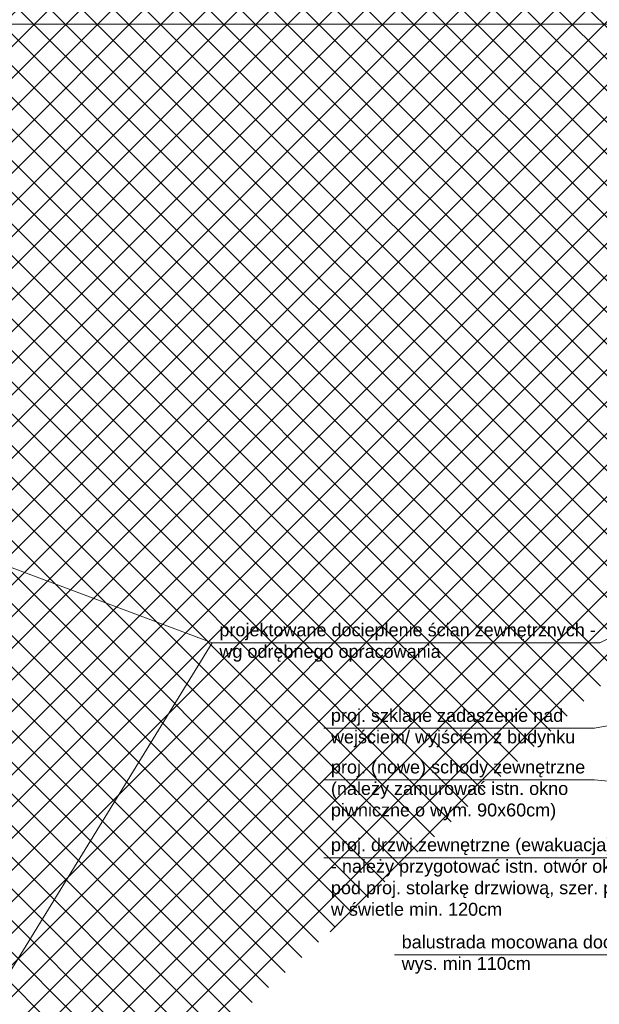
# Model space of a CAD drawing. Header units: millimetres. Extents: x 1385 to 11131, y 1971 to 6171.
# Tile 22 of 28: x 3714 to 4523, y 4090 to 5464. Entities that reach past the tile are written whole.
import ezdxf

# ---------------------------------------------------------------- set-up
doc = ezdxf.new("R2010")
doc.units = ezdxf.units.MM
doc.linetypes.add('{ Half Dash }', pattern=[0])
for name, color, linetype, lineweight in [('A_opisy', 81, 'Continuous', 13), ('A_ściany istniejące hatch', 82, 'Continuous', 9), ('opis wody', 7, '{ Half Dash }', 15)]:
    doc.layers.add(name, color=color, linetype=linetype, lineweight=lineweight)
doc.styles.get("Standard").update_dxf_attribs({"font": 'arial.ttf'})

msp = doc.modelspace()

# ---------------------------------------------------------------- hatches: boundary and pattern name
at = {"layer": 'A_ściany istniejące hatch', "lineweight": 13, "true_color": 0x000000}
h = msp.add_hatch(dxfattribs=at)
h.set_pattern_fill('NET', color=18, scale=250, angle=45)
h.set_pattern_definition([(45, (36659.01290618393, -155.4039381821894), (-22.09708691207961, 22.09708691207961), []), (135, (36659.01290618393, -155.4039381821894), (-22.09708691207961, -22.09708691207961), [])])
h.paths.add_polyline_path([(4672.38185774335, 5000.919506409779), (4714.38185774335, 5000.919503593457), (4714.38185774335, 4738.919504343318), (4924.38185774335, 4738.919504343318), (4924.381857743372, 4696.919504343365), (4672.38185774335, 4696.919504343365)], flags=16)
h.paths.add_polyline_path([(5266.383508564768, 4724.919504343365), (5266.383508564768, 4664.919504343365), (5146.38185774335, 4664.919504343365), (5146.38185774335, 4504.919504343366), (5086.38185774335, 4504.919504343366), (5086.38185774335, 4696.919504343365), (5044.38185774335, 4696.919504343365), (5044.38185774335, 4738.919504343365), (5048.38185774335, 4738.919504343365), (5048.38185774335, 5397.919504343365), (4714.38185774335, 5397.919504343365), (4714.38185774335, 5351.919504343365), (4672.38185774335, 5351.919504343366), (4672.38185774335, 5441.919504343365), (5130.38185774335, 5441.919504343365), (5130.381854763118, 5397.919504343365), (5092.38185774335, 5397.919504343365), (5092.38185774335, 4724.919504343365)], flags=17)
h.paths.add_polyline_path([(5870.38185774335, 4724.919504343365), (6012.38185774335, 4724.919504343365), (6012.381857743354, 4786.919504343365), (6056.38185774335, 4786.919504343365), (6056.38185774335, 4501.919506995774), (5996.381857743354, 4501.919506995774), (5996.38185774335, 4664.919504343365), (5870.38185774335, 4664.919504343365)], flags=17)
h.paths.add_polyline_path([(5913.38185774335, 3844.919504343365), (5996.381857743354, 3844.919504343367), (5996.381857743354, 3959.919506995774), (6056.38185774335, 3959.919506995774), (6056.38185774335, 3786.919504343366), (5996.381857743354, 3786.919504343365), (5996.381857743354, 3819.919504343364), (5913.38185774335, 3819.919504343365)], flags=17)
h.paths.add_polyline_path([(5556.38185774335, 4414.919504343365), (5586.38185774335, 4414.919504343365), (5586.38185774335, 4384.919504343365), (5556.38185774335, 4384.919504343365)], flags=17)
h.paths.add_polyline_path([(5556.38185774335, 4120.919504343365), (5586.38185774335, 4120.919504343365), (5586.38185774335, 4150.919504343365), (5556.38185774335, 4150.919504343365)], flags=17)
h.paths.add_polyline_path([(5068.38185774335, 2574.919504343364), (5128.38185774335, 2574.919504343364), (5128.38185774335, 2414.919504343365), (5366.381857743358, 2414.91950434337), (5366.381857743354, 2594.919504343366), (5426.381857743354, 2594.919504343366), (5426.38185774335, 2414.919504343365), (5996.381857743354, 2414.919504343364), (5996.38185774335, 2564.919504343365), (6056.38185774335, 2564.919504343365), (6056.38185774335, 2354.919504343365), (5068.38185774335, 2354.919504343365)])
h.paths.add_polyline_path([(2586.3818618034, 5724.919504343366), (2799.38185774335, 5724.91950669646), (2799.381852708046, 5818.953721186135), (2824.381855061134, 5818.953715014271), (2824.381855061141, 5699.919504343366), (2586.3818618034, 5699.919504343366)], flags=17)
h.paths.add_polyline_path([(3219.38185774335, 5699.265014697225), (3254.38185774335, 5699.265014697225), (3254.38185774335, 5818.953715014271), (3219.38185774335, 5818.953715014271)], flags=17)
h.paths.add_polyline_path([(3509.381857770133, 3874.919504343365), (3579.381846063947, 3874.919504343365), (3579.381846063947, 3814.919504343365), (3509.381857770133, 3814.919504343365)], flags=17)
h.paths.add_polyline_path([(3919.381857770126, 3874.919504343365), (3989.381857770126, 3874.919504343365), (3989.381857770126, 3814.919504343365), (3919.381857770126, 3814.919504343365)], flags=17)
h.paths.add_polyline_path([(4360.381857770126, 3874.919504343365), (4428.38184606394, 3874.919504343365), (4428.38184606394, 3814.919504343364), (4360.381857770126, 3814.919504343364)], flags=17)
h.paths.add_polyline_path([(4563.381857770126, 3874.919504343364), (4644.38184606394, 3874.919504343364), (4644.38184606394, 3814.919504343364), (4563.381857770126, 3814.919504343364)], flags=17)
h.paths.add_polyline_path([(5146.38185774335, 4374.919500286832), (5086.38185774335, 4374.919500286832), (5086.38185774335, 4298.919504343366), (5146.38185774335, 4298.919504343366)], flags=17)
h.paths.add_polyline_path([(4714.38185774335, 5221.919502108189), (4672.38185774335, 5221.919502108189), (4672.38185774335, 5130.919505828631), (4714.38185774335, 5130.919505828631)], flags=16)
h.paths.add_polyline_path([(5260.38185774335, 5441.919504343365), (5394.38185774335, 5441.919504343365), (5394.38185774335, 5397.919504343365), (5260.38185774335, 5397.919504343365)], flags=17)
h.paths.add_polyline_path([(6012.38185774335, 5121.919506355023), (6056.38185774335, 5121.919506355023), (6056.38185774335, 5196.919504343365), (6012.38185774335, 5196.919504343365)], flags=17)
h.paths.add_polyline_path([(6012.38185774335, 4916.919504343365), (6056.38185774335, 4916.919504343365), (6056.38185774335, 4991.919504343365), (6012.38185774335, 4991.919504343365)], flags=17)
h.paths.add_polyline_path([(5996.381857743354, 4295.91950923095), (6056.38185774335, 4295.91950923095), (6056.38185774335, 4371.919506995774), (5996.381857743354, 4371.919506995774)], flags=17)
h.paths.add_polyline_path([(5996.381857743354, 4089.91950923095), (6056.38185774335, 4089.91950923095), (6056.38185774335, 4165.919506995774), (5996.381857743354, 4165.919506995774)], flags=17)
h.paths.add_polyline_path([(5996.38185774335, 3581.919506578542), (6056.38185774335, 3581.919506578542), (6056.38185774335, 3656.919504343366), (5996.38185774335, 3656.919504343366)], flags=17)
h.paths.add_polyline_path([(5996.381857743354, 3376.919506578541), (6056.38185774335, 3376.919506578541), (6056.38185774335, 3451.919504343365), (5996.381857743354, 3451.919504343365)], flags=17)
h.paths.add_polyline_path([(5996.38185774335, 2904.919506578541), (6056.38185774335, 2904.919506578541), (6056.38185774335, 2974.919504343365), (5996.38185774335, 2974.919504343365)], flags=17)
h.paths.add_polyline_path([(6056.38185774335, 2699.919504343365), (5996.38185774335, 2699.919504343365), (5996.38185774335, 2769.919504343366), (6056.38185774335, 2769.919504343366)], flags=17)
h.paths.add_polyline_path([(4771.38185748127, 2814.919504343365), (4841.38185774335, 2814.919504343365), (4841.38185774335, 2754.919504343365), (4771.38185748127, 2754.919504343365)], flags=17)
h.paths.add_polyline_path([(4566.38185774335, 2754.919504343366), (4636.38185774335, 2754.919504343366), (4636.38185774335, 2814.919504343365), (4566.38185774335, 2814.919504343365)], flags=17)
h.paths.add_polyline_path([(4361.38185748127, 2814.919504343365), (4431.38185774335, 2814.919504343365), (4431.38185774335, 2754.919504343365), (4361.38185748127, 2754.919504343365)], flags=17)
h.paths.add_polyline_path([(4104.38185774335, 2754.919504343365), (4226.381846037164, 2754.919504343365), (4226.381846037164, 2814.919504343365), (4104.38185774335, 2814.919504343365)], flags=17)
h.paths.add_polyline_path([(3899.38185748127, 2814.919504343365), (3969.38185774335, 2814.919504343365), (3969.38185774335, 2754.919504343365), (3899.38185748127, 2754.919504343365)], flags=17)
h.paths.add_polyline_path([(3694.381857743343, 2754.919504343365), (3764.38185774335, 2754.919504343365), (3764.38185774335, 2814.919504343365), (3694.381857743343, 2814.919504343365)], flags=17)
h.paths.add_polyline_path([(3489.38185748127, 2814.919504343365), (3559.381857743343, 2814.919504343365), (3559.381857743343, 2754.919504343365), (3489.38185748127, 2754.919504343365)], flags=17)
h.paths.add_polyline_path([(5378.38185774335, 2814.919504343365), (5291.88185774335, 2814.919504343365), (5291.897268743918, 2754.919504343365), (5366.38185774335, 2754.919504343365), (5366.381857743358, 2704.919504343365), (5426.381857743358, 2704.919504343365), (5426.38185774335, 2948.419504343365), (5378.38185774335, 2948.419504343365)], flags=17)
h.paths.add_polyline_path([(5181.88185774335, 2814.919504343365), (5181.897268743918, 2754.919504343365), (5128.38185774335, 2754.919504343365), (5128.38185774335, 2714.919504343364), (5068.38185774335, 2714.919504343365), (5068.38185774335, 2754.919504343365), (4976.38185774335, 2754.919504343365), (4976.38185774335, 2814.919504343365)], flags=17)
h.paths.add_polyline_path([(3194.38185774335, 2708.919504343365), (3254.38185774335, 2708.919504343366), (3254.38185774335, 2754.919504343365), (3354.38185774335, 2754.919504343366), (3354.381846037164, 2814.919504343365), (3194.38185774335, 2814.919504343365)], flags=17)
h.paths.add_polyline_path([(4984.381857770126, 3874.919504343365), (5086.38185774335, 3874.919504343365), (5086.38185774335, 4168.919504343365), (5146.38185774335, 4168.919500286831), (5146.38185774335, 3844.919504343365), (5163.38185774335, 3844.919504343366), (5163.38185774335, 3819.919504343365), (5146.38185774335, 3819.919504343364), (5146.38185774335, 3464.919504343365), (5173.38185774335, 3464.919504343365), (5173.38185774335, 3384.919504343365), (5146.38185774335, 3384.919504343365), (5146.38185774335, 3164.919504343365), (4970.88185774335, 3164.919504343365), (4970.881857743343, 3212.919504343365), (5106.38185774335, 3212.919504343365), (5106.38185774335, 3814.919504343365), (4984.381857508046, 3814.919504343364)], flags=17)
h.paths.add_polyline_path([(4779.381857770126, 3874.919504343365), (4849.381857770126, 3874.919504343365), (4849.381857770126, 3814.919504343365), (4816.38185774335, 3814.919504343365), (4816.381857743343, 3648.919504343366), (4784.38185774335, 3648.919507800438), (4784.38185774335, 3814.919504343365), (4779.381857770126, 3814.919504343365)], flags=17)
h.paths.add_polyline_path([(4537.38185774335, 3212.919504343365), (4784.38185774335, 3212.919504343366), (4784.38185774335, 3362.919509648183), (4816.38185774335, 3362.919506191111), (4816.381857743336, 3212.91950434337), (4860.88185774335, 3212.919504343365), (4860.88185774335, 3164.919504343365), (4537.38185774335, 3164.919504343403)], flags=17)
h.paths.add_polyline_path([(3548.38185774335, 3212.919504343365), (3548.381857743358, 3164.919504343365), (3788.38185774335, 3164.919504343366), (3788.381857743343, 3212.919504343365), (3784.381857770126, 3212.919504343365), (3784.381857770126, 3304.919504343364), (3756.381857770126, 3304.919504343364), (3756.381857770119, 3212.919504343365)], flags=17)
h.paths.add_polyline_path([(3194.38185774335, 3905.919504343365), (3254.38185774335, 3905.919504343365), (3254.38185774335, 3874.919504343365), (3374.381857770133, 3874.919504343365), (3374.381846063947, 3814.919504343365), (3234.38185774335, 3814.919504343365), (3234.38185774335, 3212.919504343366), (3438.38185774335, 3212.919504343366), (3438.38185774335, 3164.919504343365), (3194.38185774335, 3164.919504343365)], flags=17)
h.paths.add_polyline_path([(3254.38185774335, 4202.334578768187), (3194.38185774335, 4202.334578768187), (3194.38185774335, 4045.919515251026), (3254.38185774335, 4045.919515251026)], flags=17)
h.paths.add_polyline_path([(3254.38185774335, 4416.893066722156), (3194.38185774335, 4416.893066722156), (3194.38185774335, 4337.33458072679), (3254.38185774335, 4337.33458072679)], flags=17)
h.paths.add_polyline_path([(3254.38185774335, 4631.919504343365), (3194.38185774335, 4631.919504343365), (3194.38185774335, 4551.893075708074), (3254.38185774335, 4551.893075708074)], flags=17)
h.paths.add_polyline_path([(3254.38185774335, 4951.919504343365), (3194.38185774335, 4951.919504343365), (3194.38185774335, 4766.919504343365), (3254.38185774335, 4766.919504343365)], flags=17)
h.paths.add_polyline_path([(3254.38185774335, 5156.919504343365), (3194.38185774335, 5156.919504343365), (3194.38185774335, 5086.919517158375), (3254.38185774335, 5086.919517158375)], flags=17)
h.paths.add_polyline_path([(3254.38185774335, 5371.919504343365), (3194.38185774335, 5371.919504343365), (3194.38185774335, 5291.919504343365), (3254.38185774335, 5291.919504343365)], flags=17)
h.paths.add_polyline_path([(2204.38185774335, 5097.035849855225), (2144.38185774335, 5097.035849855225), (2144.38185774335, 5167.015833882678), (2204.38185774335, 5167.015833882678), (2204.38185774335, 5168.919504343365), (2664.38185774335, 5168.919504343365), (2664.38185774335, 5158.919504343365), (2633.281857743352, 5158.919504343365), (2633.281857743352, 5082.919504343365), (2618.281857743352, 5082.919504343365), (2618.281857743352, 5158.919504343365), (2362.38185774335, 5158.919504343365), (2362.38185774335, 5143.916349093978), (2355.38185774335, 5143.916349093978), (2355.38185774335, 5158.919504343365), (2204.38185774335, 5158.919504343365)])
h.paths.add_polyline_path([(2204.38185774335, 5041.919504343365), (2204.381857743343, 5048.919504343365), (2355.38185774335, 5048.919504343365), (2355.38185774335, 5053.916349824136), (2362.38185774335, 5053.916349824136), (2362.38185774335, 5031.438436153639), (2355.38185774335, 5031.438435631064), (2355.381857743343, 5041.919504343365)], flags=17)
h.paths.add_polyline_path([(2144.38185774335, 4962.035849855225), (2204.38185774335, 4962.035849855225), (2204.38185774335, 4931.919504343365), (2355.38185774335, 4931.919504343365), (2355.38185774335, 4941.438436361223), (2362.38185774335, 4941.438436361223), (2362.381857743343, 4931.919504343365), (2618.281857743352, 4931.919504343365), (2618.281857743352, 4987.919504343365), (2633.281857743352, 4987.919504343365), (2633.281857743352, 4931.919504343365), (2661.381857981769, 4931.919504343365), (2661.38185774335, 4916.919504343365), (2204.38185774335, 4916.919504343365), (2204.38185774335, 4891.555865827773), (2144.38185774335, 4891.555865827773)])
h.paths.add_polyline_path([(2144.38185774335, 4761.555865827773), (2204.38185774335, 4761.555865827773), (2204.38185774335, 4716.919504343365), (2796.38185774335, 4716.919504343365), (2796.38185774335, 4734.184858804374), (2844.381857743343, 4734.184858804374), (2844.38185774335, 4404.918674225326), (2796.38185774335, 4404.918674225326), (2796.38185774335, 4676.919504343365), (2204.38185774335, 4676.919504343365), (2204.38185774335, 4599.048357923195), (2144.38185774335, 4599.048357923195)])
h.paths.add_polyline_path([(2144.38185774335, 4259.068373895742), (2204.38185774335, 4259.068373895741), (2204.38185774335, 4236.919504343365), (2796.38185774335, 4236.919504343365), (2796.38185774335, 4294.918674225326), (2844.381857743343, 4294.918674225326), (2844.38185774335, 3897.918674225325), (2796.38185774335, 3897.918674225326), (2796.381857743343, 4211.919504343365), (2204.38185774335, 4211.919504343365), (2204.381857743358, 4188.852088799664), (2144.38185774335, 4188.852088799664)])
h.paths.add_polyline_path([(2144.38185774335, 3844.721419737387), (2204.38185774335, 3844.721419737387), (2204.38185774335, 3774.919504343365), (2796.38185774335, 3774.919504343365), (2796.38185774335, 3787.918674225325), (2844.381857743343, 3787.918674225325), (2844.38185774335, 3729.280435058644), (2796.38185774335, 3729.280435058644), (2796.381857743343, 3731.919504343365), (2204.38185774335, 3731.919504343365), (2204.38185774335, 3679.721419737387), (2144.38185774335, 3679.721419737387)])
h.paths.add_polyline_path([(2144.38185774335, 3544.721419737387), (2204.38185774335, 3544.721419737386), (2204.381857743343, 3490.139242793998), (2263.38185774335, 3490.139242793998), (2263.38185774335, 3631.836923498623), (2272.745638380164, 3631.836923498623), (2272.745637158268, 3625.836923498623), (2269.38185774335, 3625.836923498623), (2269.38185774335, 3490.139242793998), (2366.38185774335, 3490.139242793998), (2366.38185774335, 3625.836923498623), (2361.745637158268, 3625.836923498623), (2361.745637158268, 3631.836923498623), (2376.927065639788, 3631.836923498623), (2376.927065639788, 3625.836923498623), (2372.38185774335, 3625.836923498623), (2372.38185774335, 3490.139242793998), (2469.38185774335, 3490.139242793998), (2469.381857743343, 3625.836923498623), (2465.927065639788, 3625.836923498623), (2465.92706454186, 3631.836923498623), (2475.38185774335, 3631.836923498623), (2475.38185774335, 3596.836923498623), (2479.553545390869, 3596.836923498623), (2479.553545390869, 3590.836923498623), (2475.38185774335, 3590.836923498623), (2475.381857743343, 3490.139242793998), (2643.38185774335, 3490.139242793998), (2643.38185774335, 3590.836923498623), (2568.553547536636, 3590.836923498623), (2568.553546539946, 3596.836923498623), (2649.38185774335, 3596.836923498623), (2649.38185774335, 3490.139242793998), (2796.38185774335, 3490.139242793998), (2796.38185774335, 3619.280435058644), (2844.38185774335, 3619.280435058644), (2844.38185774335, 3472.425566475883), (2796.38185774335, 3472.425566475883), (2796.38185774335, 3475.139242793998), (2649.38185774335, 3475.139242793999), (2649.38185774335, 3432.839241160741), (2643.38185774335, 3432.839242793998), (2643.381857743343, 3475.139242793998), (2204.38185774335, 3475.139242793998), (2144.38185774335, 3475.139242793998)])
h.paths.add_polyline_path([(2144.38185774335, 4394.068373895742), (2204.38185774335, 4394.068373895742), (2204.38185774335, 4464.048357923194), (2144.38185774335, 4464.048357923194)])
h.paths.add_polyline_path([(2144.38185774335, 3979.721419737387), (2204.38185774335, 3979.721419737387), (2204.38185774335, 4053.852088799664), (2144.38185774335, 4053.852088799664)], flags=17)
h.paths.add_polyline_path([(2144.38185774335, 3270.159258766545), (2204.38185774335, 3270.159258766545), (2204.38185774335, 3340.139242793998), (2144.38185774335, 3340.139242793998)], flags=17)
h.paths.add_polyline_path([(2144.38185774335, 3065.179274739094), (2144.38185774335, 3135.159258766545), (2204.38185774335, 3135.159258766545), (2204.38185774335, 3125.159258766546), (2251.38185774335, 3125.159258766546), (2251.38185774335, 3296.139258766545), (2262.59257709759, 3296.139258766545), (2262.59257709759, 3290.139258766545), (2257.38185774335, 3290.139258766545), (2257.381857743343, 3125.159258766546), (2356.38185774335, 3125.159258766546), (2356.38185774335, 3290.139258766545), (2351.592579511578, 3290.139258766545), (2351.592579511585, 3296.139258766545), (2366.893717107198, 3296.139258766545), (2366.893717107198, 3290.139258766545), (2362.38185774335, 3290.139258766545), (2362.381857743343, 3125.159258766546), (2459.38185774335, 3125.159258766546), (2459.381857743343, 3290.139258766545), (2455.893718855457, 3290.139258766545), (2455.893715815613, 3296.139258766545), (2469.927064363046, 3296.139258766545), (2469.927065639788, 3290.139258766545), (2465.38185774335, 3290.139258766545), (2465.38185774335, 3125.159258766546), (2562.38185774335, 3125.159258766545), (2562.381857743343, 3290.139258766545), (2558.927065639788, 3290.139258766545), (2558.927065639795, 3296.139258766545), (2562.38185774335, 3296.139258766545), (2562.381857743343, 3340.139242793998), (2643.38185774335, 3340.139242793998), (2643.38185774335, 3343.839241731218), (2649.38185774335, 3343.839241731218), (2649.38185774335, 3329.811708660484), (2643.38185774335, 3329.811708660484), (2643.38185774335, 3334.139242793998), (2568.38185774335, 3334.139242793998), (2568.38185774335, 3125.159258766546), (2643.38185774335, 3125.159258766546), (2643.38185774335, 3240.811704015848), (2649.38185774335, 3240.811706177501), (2649.38185774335, 3125.159258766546), (2796.38185774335, 3125.159258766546), (2796.38185774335, 3362.425566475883), (2844.381857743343, 3362.425566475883), (2844.381857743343, 2928.619504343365), (2796.38185774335, 2928.619504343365), (2796.38185774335, 3110.159258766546), (2649.38185774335, 3110.159258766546), (2649.38185774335, 3012.649750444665), (2643.38185774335, 3012.649750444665), (2643.38185774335, 3110.159258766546), (2568.38185774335, 3110.159258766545), (2568.38185774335, 2917.319504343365), (2643.38185774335, 2917.319504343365), (2643.38185774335, 2923.64975003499), (2649.38185774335, 2923.64975003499), (2649.38185774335, 2907.619505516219), (2643.38185774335, 2907.619504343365), (2643.381857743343, 2911.319504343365), (2562.38185774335, 2911.319504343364), (2562.38185774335, 2984.919504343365), (2558.927065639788, 2984.919504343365), (2558.927065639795, 2990.919504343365), (2562.38185774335, 2990.919504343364), (2562.381857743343, 3110.159258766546), (2465.38185774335, 3110.159258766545), (2465.381857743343, 2990.919504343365), (2469.927064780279, 2990.919504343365), (2469.927065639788, 2984.919504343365), (2455.893717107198, 2984.919504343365), (2455.893718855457, 2990.919504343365), (2459.38185774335, 2990.919504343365), (2459.38185774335, 3110.159258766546), (2362.38185774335, 3110.159258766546), (2362.381857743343, 2990.919504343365), (2366.893717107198, 2990.919504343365), (2366.893717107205, 2984.919504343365), (2351.592578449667, 2984.919504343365), (2351.592579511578, 2990.919504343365), (2356.38185774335, 2990.919504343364), (2356.38185774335, 3110.159258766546), (2257.38185774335, 3110.159258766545), (2257.38185774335, 2990.919504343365), (2262.592578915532, 2990.919504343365), (2262.59257709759, 2984.919504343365), (2251.38185774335, 2984.919504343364), (2251.381857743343, 3110.159258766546), (2204.38185774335, 3110.159258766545), (2204.381857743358, 3065.179274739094)])
h.paths.add_polyline_path([(2264.381857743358, 2673.919504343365), (2204.38185774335, 2673.919504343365), (2204.38185774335, 2754.919504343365), (2144.38185774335, 2754.919504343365), (2144.38185774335, 2930.179274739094), (2204.38185774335, 2930.179274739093), (2204.38185774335, 2814.919504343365), (2643.38185774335, 2814.919504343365), (2643.38185774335, 2818.619504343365), (2649.38185774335, 2818.619505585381), (2649.38185774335, 2814.919504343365), (2796.38185774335, 2814.919504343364), (2796.38185774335, 2818.619504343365), (2844.381857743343, 2818.619504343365), (2844.38185774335, 2763.919505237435), (2819.38185774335, 2763.919504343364), (2819.381857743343, 2774.919504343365), (2649.38185774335, 2774.919504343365), (2649.381857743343, 2770.179274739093), (2643.38185774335, 2770.179274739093), (2643.38185774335, 2774.919504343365), (2459.38185774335, 2774.919504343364), (2459.38185774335, 2734.666338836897), (2434.38185774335, 2734.666339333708), (2434.381857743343, 2774.919504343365), (2264.38185774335, 2774.919504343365)])
h.paths.add_polyline_path([(2264.38185774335, 2424.919504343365), (2264.381857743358, 2463.919504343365), (2204.38185774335, 2463.919504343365), (2204.38185774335, 2364.919504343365), (3254.38185774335, 2364.919504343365), (3254.38185774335, 2568.919504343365), (3194.381857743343, 2568.919504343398), (3194.38185774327, 2424.919504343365)])
edge = h.paths.add_edge_path()
edge.add_line((5524.38185774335, 5441.919504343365), (5524.381854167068, 5397.919504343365))
edge.add_line((5524.381854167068, 5397.919504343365), (5562.38185774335, 5397.919504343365))
edge.add_line((5562.38185774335, 5397.919504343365), (5562.38185774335, 5247.919504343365))
edge.add_line((5562.38185774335, 5247.919504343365), (5589.38185774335, 5247.919504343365))
edge.add_line((5589.38185774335, 5247.919504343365), (5589.38185774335, 5397.919504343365))
edge.add_line((5589.38185774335, 5397.919504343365), (6012.38185774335, 5397.919504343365))
edge.add_line((6012.38185774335, 5397.919504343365), (6012.38185774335, 5326.919502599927))
edge.add_line((6012.38185774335, 5326.919502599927), (6056.38185774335, 5326.919504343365))
edge.add_line((6056.38185774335, 5326.919504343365), (6056.38185774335, 5441.919504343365))
edge.add_line((6056.38185774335, 5441.919504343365), (5524.381857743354, 5441.919547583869))
edge.add_line((2189.38185774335, 5818.953721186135), (2224.38185774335, 5818.953721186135))
edge.add_line((2224.38185774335, 5818.953721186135), (2224.381864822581, 5724.91950669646))
edge.add_line((2224.381864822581, 5724.91950669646), (2406.381857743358, 5724.91950669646))
edge.add_line((2406.381857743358, 5724.91950669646), (2406.381861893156, 5699.919504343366))
edge.add_line((2406.381861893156, 5699.919504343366), (2189.381857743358, 5699.919504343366))
edge.add_line((2189.381857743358, 5699.919504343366), (2189.38185774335, 5818.953715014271))
edge.add_line((3784.381857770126, 3414.919504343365), (3756.381857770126, 3414.919504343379))
edge.add_line((3756.381857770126, 3414.919504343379), (3756.381857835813, 3699.919504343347))
edge.add_line((3756.381857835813, 3699.919504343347), (3784.381857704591, 3699.919504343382))
edge.add_line((3784.381857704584, 3699.919504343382), (3784.381857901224, 3619.938553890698))
edge.add_line((3784.381857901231, 3619.938553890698), (3784.381857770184, 3528.31094759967))
edge.add_line((3784.381857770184, 3528.31094759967), (3784.381857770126, 3424.919504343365))
edge.add_line((3784.381857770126, 3424.919504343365), (3784.381846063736, 3414.919504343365))
edge.add_line((3094.38185774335, 5696.919504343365), (3254.38185774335, 5696.919504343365))
edge.add_line((3254.38185774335, 5696.919504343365), (3254.38185774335, 5506.919504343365))
edge.add_line((3254.38185774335, 5506.919504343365), (3194.38185774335, 5506.919504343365))
edge.add_line((3194.38185774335, 5506.919504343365), (3194.38185774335, 5636.919504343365))
edge.add_line((3194.38185774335, 5636.919504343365), (3094.38185774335, 5636.919504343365))
edge.add_line((3094.38185774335, 5636.919504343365), (3094.381855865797, 5696.919504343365))
edge.add_line((2586.38186355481, 5696.919504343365), (2944.38185774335, 5696.919504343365))
edge.add_line((2944.38185774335, 5696.919504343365), (2944.38185774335, 5636.919504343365))
edge.add_line((2944.38185774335, 5636.919504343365), (2844.38185774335, 5636.919504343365))
edge.add_line((2844.38185774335, 5636.919504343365), (2844.38185774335, 4844.184858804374))
edge.add_line((2844.38185774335, 4844.184858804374), (2796.38185774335, 4844.184858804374))
edge.add_line((2796.38185774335, 4844.184858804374), (2796.38185774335, 4916.919504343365))
edge.add_line((2796.38185774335, 4916.919504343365), (2756.38186108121, 4916.919504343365))
edge.add_line((2756.38186108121, 4916.919504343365), (2756.38185774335, 4931.919504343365))
edge.add_line((2756.38185774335, 4931.919504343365), (2796.38185774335, 4931.919504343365))
edge.add_line((2796.38185774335, 4931.919504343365), (2796.38185774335, 5636.919504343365))
edge.add_line((2796.38185774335, 5636.919504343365), (2586.381862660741, 5636.919504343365))
edge.add_line((2586.381862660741, 5636.919504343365), (2586.38185774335, 5696.919504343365))
edge.add_line((2434.38185774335, 2634.666338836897), (2459.38185774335, 2634.666337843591))
edge.add_line((2459.38185774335, 2634.666337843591), (2459.38185774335, 2599.919504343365))
edge.add_line((2459.38185774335, 2599.919504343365), (2819.38185774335, 2599.919504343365))
edge.add_line((2819.38185774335, 2599.919504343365), (2819.38185774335, 2665.951671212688))
edge.add_line((2819.38185774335, 2665.951671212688), (2844.38185774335, 2665.951671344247))
edge.add_line((2844.38185774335, 2665.951671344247), (2844.381857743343, 2594.919504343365))
edge.add_line((2844.381857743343, 2594.919504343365), (2514.38185774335, 2594.919504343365))
edge.add_line((2514.38185774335, 2594.919504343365), (2514.381857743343, 2574.919504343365))
edge.add_line((2514.381857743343, 2574.919504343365), (2434.38185774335, 2574.919504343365))
edge.add_line((2434.38185774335, 2574.919504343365), (2434.381860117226, 2634.666338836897))
h.paths.add_polyline_path([(4214.38185774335, 3699.919504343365), (4174.38185774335, 3699.919504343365), (4174.38185774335, 3212.919504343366), (3898.38185774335, 3212.919504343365), (3898.38185774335, 3164.919504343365), (4427.38185774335, 3164.919504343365), (4427.38185774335, 3212.919504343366), (4214.38185774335, 3212.919504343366)], flags=17)
h.paths.add_polyline_path([(4174.38185774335, 3799.919504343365), (4214.38185774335, 3799.919504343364), (4214.38185774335, 3814.919504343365), (4225.381857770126, 3814.919504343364), (4225.381857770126, 3874.919504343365), (4124.381857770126, 3874.919504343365), (4124.381857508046, 3814.919504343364), (4174.38185774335, 3814.919504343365)], flags=17)
h.paths.add_polyline_path([(5695.381857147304, 4664.919504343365), (5441.383508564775, 4664.919504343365), (5441.383511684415, 4724.919504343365), (5562.38185774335, 4724.919504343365), (5562.38185774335, 4797.919508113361), (5589.38185774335, 4797.919508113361), (5589.38185774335, 4724.919504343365), (5695.381857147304, 4724.919504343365)], flags=17)
h.paths.add_polyline_path([(5483.878040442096, 3421.919504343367), (5493.878040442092, 3421.919504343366), (5493.878040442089, 3436.919504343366), (5483.878040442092, 3436.919504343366)], flags=17)
h.paths.add_polyline_path([(5573.878040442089, 3593.919504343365), (5588.878040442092, 3593.919504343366), (5588.878040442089, 3819.919504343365), (5629.38185774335, 3819.919504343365), (5629.381861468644, 3844.919504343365), (5273.38185774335, 3844.919504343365), (5273.38185774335, 3819.919504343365), (5334.381857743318, 3819.919504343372), (5334.38185774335, 3593.919504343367), (5352.381857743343, 3593.919504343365), (5352.381857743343, 3603.919504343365), (5344.381857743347, 3603.919504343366), (5344.381857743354, 3819.919504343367), (5483.878040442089, 3819.919504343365), (5483.878040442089, 3603.919504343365), (5437.381856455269, 3603.919504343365), (5437.381856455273, 3593.919504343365), (5498.878041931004, 3593.919504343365), (5498.878041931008, 3603.919504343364), (5493.878040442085, 3603.919504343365), (5493.878040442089, 3819.919504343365), (5578.878040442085, 3819.919504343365), (5578.878040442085, 3603.919504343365), (5573.878040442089, 3603.919504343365)], flags=17)
h.paths.add_polyline_path([(5344.38185774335, 3436.919504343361), (5334.381857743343, 3436.919504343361), (5334.38185774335, 3212.919504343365), (5276.38185774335, 3212.919504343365), (5276.38185774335, 3164.919504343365), (5378.38185774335, 3164.919504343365), (5378.38185774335, 3058.419504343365), (5426.38185774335, 3058.419504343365), (5426.38185774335, 3164.919504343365), (5996.38185774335, 3164.919504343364), (5996.38185774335, 3109.919506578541), (6056.38185774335, 3109.919504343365), (6056.38185774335, 3246.919504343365), (5996.381857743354, 3246.919504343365), (5996.38185774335, 3212.919504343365), (5493.878040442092, 3212.919504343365), (5493.878040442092, 3321.919504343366), (5483.878040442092, 3321.919504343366), (5483.878040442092, 3212.919504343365), (5344.38185774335, 3212.919504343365)], flags=17)
h.paths.add_polyline_path([(2144.38185774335, 5506.99581791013), (2204.38185774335, 5506.99581791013), (2204.38185774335, 5636.919504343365), (2406.381850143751, 5636.919504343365), (2406.381850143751, 5696.919504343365), (2144.38185774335, 5696.919504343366)])
h.paths.add_polyline_path([(2204.38185774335, 5371.995817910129), (2144.38185774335, 5371.99581791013), (2144.38185774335, 5302.015833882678), (2204.38185774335, 5302.015833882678)])

# ---------------------------------------------------------------- linework, layer by layer
at = {"layer": 'A_opisy', "color": 18, "lineweight": 13, "true_color": 0x000000}
for points in [[(3545.774497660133, 3883.386713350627), (3982.973003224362, 4594.396678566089), (3264.129432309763, 4863.529083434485)], [(4693.507562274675, 4678.919504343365), (4524.245316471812, 4594.396678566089), (3982.973003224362, 4594.396678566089)], [(4948.381856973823, 4553.95959961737), (4516.552431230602, 4475.007267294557), (4138.709843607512, 4475.007267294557)], [(5117.38185774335, 4414.508408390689), (4624.700964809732, 4294.464243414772), (4138.709843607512, 4294.464243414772)], [(4673.381857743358, 4387.6609444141), (4516.552431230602, 4403.022207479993), (4138.709843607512, 4403.022207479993)], [(4728.863059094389, 4349.919504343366), (4640.102966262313, 4158.837656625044), (4237.437205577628, 4158.837656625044)]]:
    msp.add_lwpolyline(points, dxfattribs=at)
at = {"layer": 'opis wody'}
msp.add_line((4667.129867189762, 5457.997460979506), (1744.18674771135, 5457.997460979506), dxfattribs=at)

# ---------------------------------------------------------------- texts
at = {"layer": 'A_opisy', "color": 18, "lineweight": 13, "true_color": 0x000000, "char_height": 18, "attachment_point": 1}
for s, width, heights, insert in [('\\pi87.43722;ŚWIETLICA', 309.3096373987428, [64.09363833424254], (2354.355841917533, 5419.618698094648)), ('projektowane docieplenie ścian zewnętrznych - \\Pwg odrębnego opracowania', 569.9666749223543, [74.59909641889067], (3993.10791316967, 4621.426327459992)), ('proj. szklane zadaszenie nad \\Pwejściem/ wyjściem z budynku', 368.7265813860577, [74.59909641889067], (4148.844753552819, 4502.03691618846)), ('proj. (nowe) schody zewnętrzne \\P(należy zamurować istn. okno \\Ppiwniczne o wym. 90x60cm)', 569.9666749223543, [90.80935719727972], (4148.844753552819, 4430.051856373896)), ('proj. drzwi zewnętrzne (ewakuacja) \\P- należy przygotować istn. otwór okienny \\Ppod proj. stolarkę drzwiową, szer. przejścia \\Pw świetle min. 120cm', 569.9666749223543, [170.3963762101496], (4148.844753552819, 4321.493892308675)), ('balustrada mocowana doczołowo \\Pwys. min 110cm', 569.9666749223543, [170.3963762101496], (4247.572115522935, 4185.867305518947))]:
    msp.add_mtext_dynamic_manual_height_columns(s, width=width, gutter_width=12.5, heights=heights, dxfattribs=dict(at, insert=insert))

doc.saveas('drawing.dxf')
